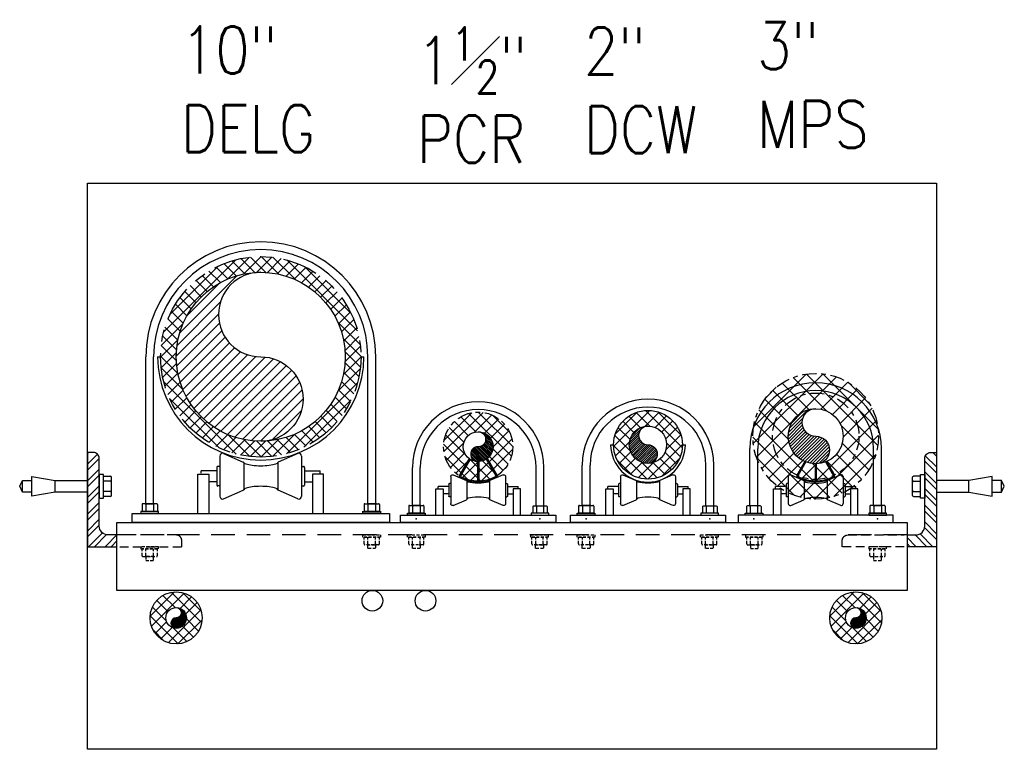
# Model space of a CAD drawing. Header units: inches. Extents: x 422 to 5092, y -346 to 887.
# Tile 1 of 12: x 443 to 506, y 15 to 61. Entities that reach past the tile are written whole.
import ezdxf

# ---------------------------------------------------------------- set-up
doc = ezdxf.new("R2010")
doc.units = ezdxf.units.IN
doc.header["$LTSCALE"] = 48
doc.header["$MEASUREMENT"] = 0
for name, pattern in [('DOY01.233700-H6-3-3 Vlt (After 95% submttl)$0$COLDW', [0.5625, 0.1875, -0.0625, 0.0625, -0.0625, 0.1875]), ('DOY01.233700-H6-3-3 Vlt (After 95% submttl)$0$HIDDEN16', [0.023438, 0.015625, -0.007812]), ('DOY01.233700-H6-3-3 Vlt (After 95% submttl)$0$HIDDEN8', [0.046875, 0.03125, -0.015625])]:
    doc.linetypes.add(name, pattern=pattern)
for name, color, linetype in [('DOY01.233700-H6-3-3 Vlt (After 95% submttl)$0$mu-exst-text', 253, 'Continuous'), ('DOY01.233700-H6-3-3 Vlt (After 95% submttl)$0$MU-HDDN', 253, 'DOY01.233700-H6-3-3 Vlt (After 95% submttl)$0$HIDDEN16'), ('DOY01.233700-H6-3-3 Vlt (After 95% submttl)$0$MU-NEW-PIPE', 253, 'Continuous'), ('DOY01.233700-H6-3-3 Vlt (After 95% submttl)$0$MU-PIPE', 253, 'Continuous'), ('DOY01.233700-H6-3-3 Vlt (After 95% submttl)$0$MU-SPPT-PIPE', 253, 'Continuous'), ('DOY01.233700-H6-3-3 Vlt (After 95% submttl)$0$MU-UTIL', 253, 'Continuous')]:
    doc.layers.add(name, color=color, linetype=linetype)
doc.styles.add('DOY01.233700-H6-3-3 Vlt (After 95% submttl)$0$Standard', font='romans.shx', dxfattribs={"width": 0.85})

# ---------------------------------------------------------------- blocks, each defined once
blk = doc.blocks.new('DOY01.233700-H6-3-3 Vlt (After 95% submttl)$0$4_6 pipe roll')
for p, q in [((-1.747, 2.924), (-1.747, 1.202)), ((-1.592, 3.044), (-0.749, 2.672)), ((-0.725, 2.634), (-0.725, 1.491)), ((0.725, 2.634), (0.725, 1.491)), ((1.592, 3.044), (0.749, 2.672)), ((1.747, 2.924), (1.747, 1.202)), ((-2.688, 2.154), (-2.22, 2.154)), ((-2.688, 0.468), (-2.688, 2.154)), ((-1.876, 2.299), (-2.55, 2.299)), ((-2.55, 2.194), (-2.55, 2.299)), ((-2.22, 2.154), (-2.22, 0.468)), ((-1.876, 2.444), (-1.876, 1.682)), ((-1.747, 2.485), (-1.835, 2.485)), ((1.747, 2.485), (1.835, 2.485)), ((1.876, 2.444), (1.876, 1.682)), ((1.876, 2.299), (2.55, 2.299)), ((2.22, 2.154), (2.22, 0.468)), ((2.688, 2.154), (2.22, 2.154)), ((2.55, 2.194), (2.55, 2.299)), ((2.688, 0.468), (2.688, 2.154)), ((-1.876, 1.827), (-2.22, 1.827)), ((-1.747, 1.641), (-1.835, 1.641)), ((-1.592, 1.083), (-0.749, 1.455)), ((1.592, 1.083), (0.749, 1.455)), ((1.747, 1.641), (1.835, 1.641)), ((1.876, 1.827), (2.22, 1.827))]:
    blk.add_line(p, q)
at = {"flags": 128}
blk.add_lwpolyline([(-4.938, 0.468), (-4.938, 0), (4.938, 0), (4.938, 0.468)], close=True, dxfattribs=at)
for centre, radius, start, end in [((-1.624, 2.924), 0.123, 75.24565, 180), ((-0.766, 2.634), 0.0411, 0, 65.37954), ((0.766, 2.634), 0.0411, 114.62046, 180), ((1.624, 2.924), 0.123, 0, 104.75435), ((-1.835, 2.444), 0.0411, 90, 180), ((1.835, 2.444), 0.0411, 0, 90), ((-1.835, 1.682), 0.0411, 180, 270), ((-0.766, 1.492), 0.0411, 294.62046, 360), ((0.766, 1.492), 0.0411, 180, 245.37954), ((1.835, 1.682), 0.0411, 270, 0), ((-1.624, 1.202), 0.123, 180, 284.75435), ((1.624, 1.202), 0.123, 255.24565, 0)]:
    blk.add_arc(centre, radius, start, end)
blk.add_ellipse((0, 2.655), major_axis=(-0.725, 0), ratio=0.213035, start_param=0, end_param=3.141593)
at = {"extrusion": (0, 0, -1)}
blk.add_ellipse((0, 1.47), major_axis=(-0.725, 0), ratio=0.213035, start_param=0, end_param=3.141593, dxfattribs=at)
at = {"color": 8}
for p in [(-3.937, 0.234), (3.938, 0.234)]:
    blk.add_point(p, dxfattribs=at)
blk = doc.blocks.new('DOY01.233700-H6-3-3 Vlt (After 95% submttl)$0$a_nut')
for p, q in [((0, 0.87), (0, -0.87)), ((0.78, 0.87), (0, 0.87)), ((0.78, 0.43), (0, 0.43)), ((0.88, -0.77), (0.88, 0.77)), ((0.78, -0.43), (0, -0.43)), ((0.78, -0.87), (0, -0.87))]:
    blk.add_line(p, q)
for centre, start, end in [((0.78, 0.77), 0, 90), ((0.78, 0.53), 270, 0), ((0.78, 0.34), 0, 90), ((0.78, -0.34), 270, 0), ((0.78, -0.53), 0, 90), ((0.78, -0.77), 270, 0)]:
    blk.add_arc(centre, 0.0938, start, end)
blk = doc.blocks.new('DOY01.233700-H6-3-3 Vlt (After 95% submttl)$0$a_wash')
blk.add_lwpolyline([(-0.177, -1), (0, -1), (0, 1), (-0.177, 1)], close=True)
blk = doc.blocks.new('DOY01.233700-H6-3-3 Vlt (After 95% submttl)$0$a_head')
for p, q in [((-0.594, 0.866), (0, 0.866)), ((0, 0.866), (0, -0.866)), ((-0.688, 0.772), (-0.688, -0.772)), ((-0.594, 0.433), (0, 0.433)), ((-0.594, -0.433), (0, -0.433)), ((0, -0.866), (-0.594, -0.866))]:
    blk.add_line(p, q)
for centre, start, end in [((-0.594, 0.772), 90, 180), ((-0.594, 0.527), 180, 270), ((-0.594, 0.339), 90, 180), ((-0.594, -0.339), 180, 270), ((-0.594, -0.527), 90, 180), ((-0.594, -0.772), 180, 270)]:
    blk.add_arc(centre, 0.0938, start, end)
blk = doc.blocks.new('DOY01.233700-H6-3-3 Vlt (After 95% submttl)$0$l4x4x1-2hddn')
h = blk.add_hatch()
h.set_pattern_fill('STEEL', color=253, scale=4, style=0)
h.set_pattern_definition([(45, (-63.09926, -231.9893), (-0.3535534, 0.3535534), []), (45, (-63.09926, -231.7393), (-0.3535534, 0.3535534), [])])
edge = h.paths.add_edge_path()
edge.add_line((1.25, 0), (1.25, 0.5))
edge.add_line((1.25, 0.5), (0.875, 0.5))
edge.add_arc((0.875, 0.875), 0.375, 180, 270, ccw=False)
edge.add_line((0.5, 0.875), (0.5, 3.75))
edge.add_arc((0.25, 3.75), 0.25, 0, 90)
edge.add_line((0.25, 4), (0, 4))
edge.add_line((0, 4), (0, 0))
edge.add_line((0, 0), (1.25, 0))
at = {"color": 11}
blk.add_lwpolyline([(1.25, 0.5), (0.875, 0.5, -0.414214), (0.5, 0.875), (0.5, 3.75, 0.414214), (0.25, 4), (0, 4), (0, 0), (1.25, 0)], format="xyb", dxfattribs=at)
at = {"color": 14, "linetype": 'DOY01.233700-H6-3-3 Vlt (After 95% submttl)$0$HIDDEN8', "ltscale": 0.25}
blk.add_lwpolyline([(1.365, 0), (4, 0), (4, 0.25, 0.414214), (3.75, 0.5), (1.365, 0.5)], format="xyb", dxfattribs=at)
blk = doc.blocks.new('DOY01.233700-H6-3-3 Vlt (After 95% submttl)')
at = {"layer": 'DOY01.233700-H6-3-3 Vlt (After 95% submttl)$0$MU-NEW-PIPE'}
h = blk.add_hatch(dxfattribs=at)
h.set_pattern_fill('ANSI37', color=253, scale=6, style=0)
h.set_pattern_definition([(45, (3855.7412, 33.99435), (-0.53033009, 0.53033009), []), (135, (3855.7412, 33.99435), (-0.53033009, -0.53033009), [])])
edge = h.paths.add_edge_path(flags=16)
edge.add_arc((493.51661007, 34.80221538), 1.75, 0, 360)
edge = h.paths.add_edge_path()
edge.add_arc((493.51661007, 34.80221538), 4, 0, 360)
h = blk.add_hatch(dxfattribs=at)
h.set_pattern_fill('ANSI37', color=253, scale=4, style=0)
h.set_pattern_definition([(135, (-2891.13523, 45.72193), (0.35355339, 0.35355339), []), (45, (-2891.13523, 45.72193), (0.35355339, -0.35355339), [])])
edge = h.paths.add_edge_path()
edge.add_arc((472.04804338, 34.13849606), 2.2, 180, 540, ccw=False)
edge = h.paths.add_edge_path(flags=16)
edge.add_arc((472.04804338, 34.13849606), 0.95, 180, 540, ccw=False)
h = blk.add_hatch(dxfattribs=at)
h.set_pattern_fill('_USER', color=252, scale=0.145833, angle=45, style=0, pattern_type=0)
h.set_pattern_definition([(45, (3855.74117, 33.99435), (-0.103119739, 0.103119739), [])])
edge = h.paths.add_edge_path()
edge.add_arc((493.51661007, 34.80221538), 1.75, 90, 270)
edge.add_arc((493.51661007, 33.92721538), 0.875, 270, 450)
edge.add_arc((493.51661007, 35.67721538), 0.875, 90, 270, ccw=False)
h = blk.add_hatch(dxfattribs=at)
h.set_pattern_fill('_USER', color=252, scale=0.079167, angle=45, style=0, pattern_type=0)
h.set_pattern_definition([(135, (-2890.98429, 43.643856), (0.0559792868, 0.0559792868), [])])
edge = h.paths.add_edge_path()
edge.add_arc((472.04804338, 34.13849606), 0.95, 270, 450, ccw=False)
edge.add_arc((472.04804338, 33.66349606), 0.475, 90, 270, ccw=False)
edge.add_arc((472.04804338, 34.61349606), 0.475, 270.0000000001, 449.9999999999)
h = blk.add_hatch(dxfattribs=at)
h.set_pattern_fill('ANSI37', color=253, scale=4, style=0)
h.set_pattern_definition([(135, (989.6528, -427.40924), (0.3535534, 0.3535534), []), (45, (989.6528, -427.40924), (0.3535534, -0.3535534), [])])
edge = h.paths.add_edge_path()
edge.add_arc((452.83800623, 23.25310259), 1.6575, 180, 540, ccw=False)
edge = h.paths.add_edge_path(flags=16)
edge.add_arc((452.83800623, 23.25310259), 0.6575, 180, 540, ccw=False)
h = blk.add_hatch(dxfattribs=at)
h.set_pattern_fill('ANSI37', color=253, scale=4, style=0)
h.set_pattern_definition([(135, (1032.8825, -427.40924), (0.3535534, 0.3535534), []), (45, (1032.8825, -427.40924), (0.3535534, -0.3535534), [])])
edge = h.paths.add_edge_path()
edge.add_arc((496.06772472, 23.25310259), 1.6575, 180, 540, ccw=False)
edge = h.paths.add_edge_path(flags=16)
edge.add_arc((496.06772472, 23.25310259), 0.6575, 180, 540, ccw=False)
h = blk.add_hatch(dxfattribs=at)
h.set_pattern_fill('_USER', color=251, scale=0.054792, angle=45, style=0, pattern_type=0)
h.set_pattern_definition([(135, (989.65278, -427.40924), (0.038743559, 0.038743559), [])])
edge = h.paths.add_edge_path()
edge.add_arc((452.83800623, 23.25310259), 0.6575, 270, 450, ccw=False)
edge.add_arc((452.83800623, 22.92435259), 0.32875, 90, 270, ccw=False)
edge.add_arc((452.83800623, 23.58185259), 0.32875, 270, 450)
h = blk.add_hatch(dxfattribs=at)
h.set_pattern_fill('_USER', color=251, scale=0.054792, angle=45, style=0, pattern_type=0)
h.set_pattern_definition([(135, (1032.8825, -427.40924), (0.038743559, 0.038743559), [])])
edge = h.paths.add_edge_path()
edge.add_arc((496.06772472, 23.25310259), 0.6575, 270, 450, ccw=False)
edge.add_arc((496.06772472, 22.92435259), 0.32875, 90, 270, ccw=False)
edge.add_arc((496.06772472, 23.58185259), 0.32875, 270, 450)
at = {"layer": 'DOY01.233700-H6-3-3 Vlt (After 95% submttl)$0$MU-PIPE'}
h = blk.add_hatch(dxfattribs=at)
h.set_pattern_fill('ANSI37', color=253, scale=4, style=0)
h.set_pattern_definition([(45, (-958.4429, -601.12795), (-0.35355339, 0.35355339), []), (135, (-958.4429, -601.12795), (-0.35355339, -0.35355339), [])])
edge = h.paths.add_edge_path(flags=16)
edge.add_arc((458.22138104, 39.85492939), 5.375, 0, 360)
edge = h.paths.add_edge_path()
edge.add_arc((458.22138104, 39.85492939), 6.375, 0, 360)
h = blk.add_hatch(dxfattribs=at)
h.set_pattern_fill('_USER', color=252, scale=0.447917, angle=45, style=0, pattern_type=0)
h.set_pattern_definition([(45, (-958.4429, -601.12795), (-0.31672491, 0.31672491), [])])
edge = h.paths.add_edge_path()
edge.add_arc((458.22138104, 39.85492939), 5.375, 90, 270)
edge.add_arc((458.22138104, 37.16742939), 2.6875, 270, 450)
edge.add_arc((458.22138104, 42.54242939), 2.6875, 90, 270, ccw=False)
h = blk.add_hatch(dxfattribs=at)
h.set_pattern_fill('ANSI37', color=253, scale=4, style=0)
h.set_pattern_definition([(45, (-39.72814, -423.31917), (-0.3535534, 0.3535534), []), (135, (-39.72814, -423.31917), (-0.3535534, -0.3535534), [])])
edge = h.paths.add_edge_path()
edge.add_arc((482.8499773, 34.26222049), 2.1875, 0, 360)
edge = h.paths.add_edge_path(flags=16)
edge.add_arc((482.8499773, 34.26222049), 1.1875, 0, 360)
h = blk.add_hatch(dxfattribs=at)
h.set_pattern_fill('_USER', color=252, scale=0.098958, angle=45, style=0, pattern_type=0)
h.set_pattern_definition([(45, (-39.72814, -423.31917), (-0.069974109, 0.069974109), [])])
edge = h.paths.add_edge_path()
edge.add_arc((482.8499773, 34.26222049), 1.1875, 90, 270)
edge.add_arc((482.8499773, 33.66847049), 0.59375, 270, 450)
edge.add_arc((482.8499773, 34.85597049), 0.59375, 90, 270, ccw=False)
at = {"color": 254}
for p, q in [((450.90888104, 30.51280611), (450.90888104, 39.85492939)), ((451.40888104, 30.51280611), (451.40888104, 39.85492939)), ((465.03388104, 30.51280611), (465.03388104, 39.85492939)), ((465.53388104, 30.51280611), (465.53388104, 39.85492939))]:
    blk.add_line(p, q, dxfattribs=at)
for p, q in [((489.33473608, 30.40735189), (489.33473608, 34.02243722)), ((489.83413464, 30.40735189), (489.83413464, 34.02243722)), ((497.20026337, 30.40735189), (497.20026337, 34.02243722)), ((497.69966193, 30.40735189), (497.69966193, 34.02243722)), ((467.86558046, 30.40735189), (467.86558046, 32.81344037)), ((468.36497901, 30.40735189), (468.36497901, 32.81344037)), ((475.73110775, 30.40735189), (475.73110775, 32.81344037)), ((476.2305063, 30.40735189), (476.2305063, 32.81344037)), ((478.66751438, 30.40735189), (478.66751438, 32.9717063)), ((479.16691293, 30.40735189), (479.16691293, 32.9717063)), ((486.53304167, 30.40735189), (486.53304167, 32.9717063)), ((487.03244022, 30.40735189), (487.03244022, 32.9717063)), ((443.0751429, 31.24299233), (443.0751429, 31.99299233)), ((505.3251429, 31.24299233), (505.3251429, 31.99299233)), ((450.67050529, 30.46015184), (450.67050529, 30.0213663)), ((451.59064955, 30.51280611), (450.72315956, 30.51280611)), ((450.87608181, 30.51280611), (451.4377273, 30.51280611)), ((450.91370492, 30.46015184), (450.91370492, 30.0213663)), ((451.40010419, 30.46015184), (451.40010419, 30.0213663)), ((451.64330382, 30.46015184), (451.64330382, 30.0213663)), ((464.79207651, 30.46015184), (464.79207651, 30.0213663)), ((464.84473077, 30.51280611), (465.71222077, 30.51280611)), ((465.55929851, 30.51280611), (464.99765302, 30.51280611)), ((465.03527614, 30.46015184), (465.03527614, 30.0213663)), ((465.5216754, 30.46015184), (465.5216754, 30.0213663)), ((465.76487503, 30.46015184), (465.76487503, 30.0213663)), ((467.62888047, 30.35469763), (467.62888047, 29.91591209)), ((467.68153474, 30.40735189), (468.54902473, 30.40735189)), ((468.39610248, 30.40735189), (467.83445699, 30.40735189)), ((467.8720801, 30.35469763), (467.8720801, 29.91591209)), ((468.35847937, 30.35469763), (468.35847937, 29.91591209)), ((468.601679, 30.35469763), (468.601679, 29.91591209)), ((478.43081439, 30.35469763), (478.43081439, 29.91591209)), ((478.48346866, 30.40735189), (479.35095865, 30.40735189)), ((479.1980364, 30.40735189), (478.63639091, 30.40735189)), ((478.67401402, 30.35469763), (478.67401402, 29.91591209)), ((479.16041329, 30.35469763), (479.16041329, 29.91591209)), ((479.40361292, 30.35469763), (479.40361292, 29.91591209)), ((496.96356339, 30.35469763), (496.96356339, 29.91591209)), ((497.88370765, 30.40735189), (497.01621765, 30.40735189)), ((497.16913991, 30.40735189), (497.7307854, 30.40735189)), ((497.20676302, 30.35469763), (497.20676302, 29.91591209)), ((497.69316229, 30.35469763), (497.69316229, 29.91591209)), ((497.93636192, 30.35469763), (497.93636192, 29.91591209)), ((451.71855005, 30.0213663), (450.59525906, 30.0213663)), ((450.59525906, 30.0213663), (450.59525906, 29.88881796)), ((450.59525906, 29.88881796), (451.71855005, 29.88881796)), ((450.67050529, 30.0213663), (451.64330382, 30.0213663)), ((451.71855005, 29.88881796), (451.71855005, 30.0213663)), ((464.71683028, 29.89741055), (464.71683028, 30.02995889)), ((464.71683028, 30.0213663), (465.84012126, 30.0213663)), ((465.84012126, 29.89741055), (464.71683028, 29.89741055)), ((465.76487503, 30.0213663), (464.79207651, 30.0213663)), ((465.84012126, 30.02995889), (465.84012126, 29.89741055)), ((467.55363424, 29.91591209), (468.67692523, 29.91591209)), ((467.55363424, 29.78336375), (467.55363424, 29.91591209)), ((468.67692523, 29.78336375), (467.55363424, 29.78336375)), ((468.601679, 29.91591209), (467.62888047, 29.91591209)), ((468.67692523, 29.91591209), (468.67692523, 29.78336375)), ((476.54245252, 29.91591209), (475.41916153, 29.91591209)), ((475.41916153, 29.91591209), (475.41916153, 29.78336375)), ((475.41916153, 29.78336375), (476.54245252, 29.78336375)), ((476.54245252, 29.78336375), (476.54245252, 29.91591209)), ((478.35556816, 29.91591209), (479.47885915, 29.91591209)), ((478.35556816, 29.78336375), (478.35556816, 29.91591209)), ((479.47885915, 29.78336375), (478.35556816, 29.78336375)), ((479.40361292, 29.91591209), (478.43081439, 29.91591209)), ((479.47885915, 29.91591209), (479.47885915, 29.78336375)), ((487.34438644, 29.91591209), (486.22109545, 29.91591209)), ((486.22109545, 29.91591209), (486.22109545, 29.78336375)), ((486.22109545, 29.78336375), (487.34438644, 29.78336375)), ((487.34438644, 29.78336375), (487.34438644, 29.91591209)), ((489.02278987, 29.91591209), (490.14608086, 29.91591209)), ((489.02278987, 29.78336375), (489.02278987, 29.91591209)), ((490.14608086, 29.78336375), (489.02278987, 29.78336375)), ((490.14608086, 29.91591209), (490.14608086, 29.78336375)), ((498.01160815, 29.91591209), (496.88831716, 29.91591209)), ((496.88831716, 29.91591209), (496.88831716, 29.78336375)), ((496.88831716, 29.78336375), (498.01160815, 29.78336375)), ((496.96356339, 29.91591209), (497.93636192, 29.91591209)), ((498.01160815, 29.78336375), (498.01160815, 29.91591209))]:
    blk.add_line(p, q)
at = {"color": 12, "linetype": 'DOY01.233700-H6-3-3 Vlt (After 95% submttl)$0$HIDDEN8'}
blk.add_line((499.3251429, 28.52730885), (449.0751429, 28.52730885), dxfattribs=at)
for points in [[(443.6376429, 31.24299233), (443.0751429, 31.24299233), (442.8876429, 31.61799233), (443.0751429, 31.99299233), (443.6376429, 31.99299233)], [(445.1376429, 31.24299233), (443.66043127, 30.98252006), (443.66043127, 32.25346459), (445.1376429, 31.99299233)], [(503.2626429, 31.24299233), (504.73985453, 30.98252006), (504.73985453, 32.25346459), (503.2626429, 31.99299233)], [(504.7626429, 31.24299233), (505.3251429, 31.24299233), (505.5126429, 31.61799233), (505.3251429, 31.99299233), (504.7626429, 31.99299233)]]:
    blk.add_lwpolyline(points)
for points in [[(447.2001429, 31.24299233), (445.1376429, 31.24299233), (445.1376429, 31.99299233), (447.2001429, 31.99299233)], [(501.2001429, 31.24299233), (503.2626429, 31.24299233), (503.2626429, 31.99299233), (501.2001429, 31.99299233)]]:
    blk.add_lwpolyline(points, close=True)
at = {"color": 11}
blk.add_lwpolyline([(499.3251429, 24.98730885), (449.0751429, 24.98730885), (449.0751429, 29.31630885), (499.3251429, 29.31630885)], close=True, dxfattribs=at)
for centre, radius, start, end in [((493.51719901, 34.02243722), 4.18246292, 0, 180), ((493.51719901, 34.02243722), 3.68306437, 0, 180), ((472.04804338, 32.81344037), 4.18246292, 0, 180), ((482.8499773, 32.9717063), 4.18246292, 0, 180), ((472.04804338, 32.81344037), 3.68306437, 0, 180), ((482.8499773, 32.9717063), 3.68306437, 0, 180), ((450.72315956, 30.46015184), 0.05265426, 90, 180), ((450.86105066, 30.46015184), 0.05265426, 0, 90), ((450.96635919, 30.46015184), 0.05265426, 90, 180), ((451.34744992, 30.46015184), 0.05265426, 0, 90), ((451.45275845, 30.46015184), 0.05265426, 90, 180), ((451.59064955, 30.46015184), 0.05265426, 0, 90), ((464.84473077, 30.46015184), 0.05265426, 90, 180), ((464.98262187, 30.46015184), 0.05265426, 0, 90), ((465.0879304, 30.46015184), 0.05265426, 90, 180), ((465.46902114, 30.46015184), 0.05265426, 0, 90), ((465.57432967, 30.46015184), 0.05265426, 90, 180), ((465.71222077, 30.46015184), 0.05265426, 0, 90), ((467.68153474, 30.35469763), 0.05265426, 90, 180), ((467.81942584, 30.35469763), 0.05265426, 0, 90), ((467.92473437, 30.35469763), 0.05265426, 90, 180), ((468.3058251, 30.35469763), 0.05265426, 0, 90), ((468.41113363, 30.35469763), 0.05265426, 90, 180), ((468.54902473, 30.35469763), 0.05265426, 0, 90), ((478.48346866, 30.35469763), 0.05265426, 90, 180), ((478.62135976, 30.35469763), 0.05265426, 0, 90), ((478.72666829, 30.35469763), 0.05265426, 90, 180), ((479.10775902, 30.35469763), 0.05265426, 0, 90), ((479.21306755, 30.35469763), 0.05265426, 90, 180), ((479.35095865, 30.35469763), 0.05265426, 0, 90), ((497.01621765, 30.35469763), 0.05265426, 90, 180), ((497.15410876, 30.35469763), 0.05265426, 0, 90), ((497.25941729, 30.35469763), 0.05265426, 90, 180), ((497.64050802, 30.35469763), 0.05265426, 0, 90), ((497.74581655, 30.35469763), 0.05265426, 90, 180), ((497.88370765, 30.35469763), 0.05265426, 0, 90)]:
    blk.add_arc(centre, radius, start, end)
at = {"layer": 'DOY01.233700-H6-3-3 Vlt (After 95% submttl)$0$MU-HDDN', "ltscale": 0.25}
for p, q in [((464.71683028, 28.39476052), (464.71683028, 28.52730885)), ((464.71683028, 28.52730885), (465.84012126, 28.52730885)), ((464.71683028, 28.52730885), (465.50958078, 28.52730885)), ((465.84012126, 28.39476052), (464.71683028, 28.39476052)), ((464.79207651, 28.39476052), (465.76487503, 28.39476052)), ((464.79207651, 27.95597497), (464.79207651, 28.39476052)), ((465.03527614, 27.95597497), (465.03527614, 28.39476052)), ((465.5216754, 27.95597497), (465.5216754, 28.39476052)), ((465.76487503, 27.95597497), (465.76487503, 28.39476052)), ((465.84012126, 28.52730885), (465.84012126, 28.39476052)), ((467.55363424, 28.39476052), (467.55363424, 28.52730885)), ((467.55363424, 28.52730885), (468.67692523, 28.52730885)), ((467.55363424, 28.52730885), (468.34638474, 28.52730885)), ((468.67692523, 28.39476052), (467.55363424, 28.39476052)), ((467.62888047, 28.39476052), (468.601679, 28.39476052)), ((467.62888047, 27.95597497), (467.62888047, 28.39476052)), ((467.8720801, 27.95597497), (467.8720801, 28.39476052)), ((468.35847937, 27.95597497), (468.35847937, 28.39476052)), ((468.601679, 27.95597497), (468.601679, 28.39476052)), ((468.67692523, 28.52730885), (468.67692523, 28.39476052)), ((475.38772819, 28.39476052), (475.38772819, 28.52730885)), ((475.38772819, 28.52730885), (476.51101917, 28.52730885)), ((475.38772819, 28.52730885), (476.18047869, 28.52730885)), ((476.51101917, 28.39476052), (475.38772819, 28.39476052)), ((475.46297442, 28.39476052), (476.43577295, 28.39476052)), ((475.46297442, 27.95597497), (475.46297442, 28.39476052)), ((475.70617405, 27.95597497), (475.70617405, 28.39476052)), ((476.19257331, 27.95597497), (476.19257331, 28.39476052)), ((476.43577295, 27.95597497), (476.43577295, 28.39476052)), ((476.51101917, 28.52730885), (476.51101917, 28.39476052)), ((478.35556816, 28.39476052), (478.35556816, 28.52730885)), ((478.35556816, 28.52730885), (479.47885915, 28.52730885)), ((478.35556816, 28.52730885), (479.14831866, 28.52730885)), ((479.47885915, 28.39476052), (478.35556816, 28.39476052)), ((478.43081439, 28.39476052), (479.40361292, 28.39476052)), ((478.43081439, 27.95597497), (478.43081439, 28.39476052)), ((478.67401402, 27.95597497), (478.67401402, 28.39476052)), ((479.16041329, 27.95597497), (479.16041329, 28.39476052)), ((479.40361292, 27.95597497), (479.40361292, 28.39476052)), ((479.47885915, 28.52730885), (479.47885915, 28.39476052)), ((486.18966211, 28.39476052), (486.18966211, 28.52730885)), ((486.18966211, 28.52730885), (487.31295309, 28.52730885)), ((486.18966211, 28.52730885), (486.98241261, 28.52730885)), ((487.31295309, 28.39476052), (486.18966211, 28.39476052)), ((486.26490834, 28.39476052), (487.23770687, 28.39476052)), ((486.26490834, 27.95597497), (486.26490834, 28.39476052)), ((486.50810797, 27.95597497), (486.50810797, 28.39476052)), ((486.99450723, 27.95597497), (486.99450723, 28.39476052)), ((487.23770687, 27.95597497), (487.23770687, 28.39476052)), ((487.31295309, 28.52730885), (487.31295309, 28.39476052)), ((489.05422321, 28.52730885), (489.05422321, 28.39476052)), ((490.1775142, 28.52730885), (489.05422321, 28.52730885)), ((489.05422321, 28.39476052), (490.1775142, 28.39476052)), ((490.10226797, 28.39476052), (489.12946944, 28.39476052)), ((489.12946944, 27.95597497), (489.12946944, 28.39476052)), ((489.37266907, 27.95597497), (489.37266907, 28.39476052)), ((490.1775142, 28.52730885), (489.3847637, 28.52730885)), ((489.85906834, 27.95597497), (489.85906834, 28.39476052)), ((490.10226797, 27.95597497), (490.10226797, 28.39476052)), ((490.1775142, 28.39476052), (490.1775142, 28.52730885)), ((450.59525906, 27.77730885), (450.59525906, 27.64476052)), ((451.71855005, 27.77730885), (450.59525906, 27.77730885)), ((450.59525906, 27.64476052), (451.71855005, 27.64476052)), ((451.64330382, 27.64476052), (450.67050529, 27.64476052)), ((450.67050529, 27.20597497), (450.67050529, 27.64476052)), ((450.91370492, 27.20597497), (450.91370492, 27.64476052)), ((451.71855005, 27.77730885), (450.92579955, 27.77730885)), ((451.40010419, 27.20597497), (451.40010419, 27.64476052)), ((451.64330382, 27.20597497), (451.64330382, 27.64476052)), ((451.71855005, 27.64476052), (451.71855005, 27.77730885)), ((465.71222077, 27.90332071), (464.84473077, 27.90332071)), ((464.99765302, 27.90332071), (465.55929851, 27.90332071)), ((465.02886543, 27.65760081), (465.02886543, 27.90332071)), ((465.5280861, 27.65760081), (465.02886543, 27.65760081)), ((465.5280861, 27.90332071), (465.5280861, 27.65760081)), ((468.54902473, 27.90332071), (467.68153474, 27.90332071)), ((467.8656694, 27.65760081), (467.8656694, 27.90332071)), ((468.36489007, 27.65760081), (467.8656694, 27.65760081)), ((468.36489007, 27.90332071), (468.36489007, 27.65760081)), ((476.38311868, 27.90332071), (475.51562868, 27.90332071)), ((475.66855094, 27.90332071), (476.23019643, 27.90332071)), ((475.69976335, 27.65760081), (475.69976335, 27.90332071)), ((476.19898402, 27.65760081), (475.69976335, 27.65760081)), ((476.19898402, 27.90332071), (476.19898402, 27.65760081)), ((479.35095865, 27.90332071), (478.48346866, 27.90332071)), ((478.66760332, 27.65760081), (478.66760332, 27.90332071)), ((479.16682399, 27.65760081), (478.66760332, 27.65760081)), ((479.16682399, 27.90332071), (479.16682399, 27.65760081)), ((487.1850526, 27.90332071), (486.3175626, 27.90332071)), ((486.47048486, 27.90332071), (487.03213035, 27.90332071)), ((486.50169727, 27.65760081), (486.50169727, 27.90332071)), ((487.00091794, 27.65760081), (486.50169727, 27.65760081)), ((487.00091794, 27.90332071), (487.00091794, 27.65760081)), ((489.18212371, 27.90332071), (490.04961371, 27.90332071)), ((489.89669145, 27.90332071), (489.33504596, 27.90332071)), ((489.36625837, 27.90332071), (489.36625837, 27.65760081)), ((489.36625837, 27.65760081), (489.86547904, 27.65760081)), ((489.86547904, 27.65760081), (489.86547904, 27.90332071)), ((496.88831716, 27.77730885), (496.88831716, 27.64476052)), ((498.01160815, 27.77730885), (496.88831716, 27.77730885)), ((496.88831716, 27.64476052), (498.01160815, 27.64476052)), ((497.93636192, 27.64476052), (496.96356339, 27.64476052)), ((496.96356339, 27.20597497), (496.96356339, 27.64476052)), ((497.20676302, 27.20597497), (497.20676302, 27.64476052)), ((498.01160815, 27.77730885), (497.21885765, 27.77730885)), ((497.69316229, 27.20597497), (497.69316229, 27.64476052)), ((497.93636192, 27.20597497), (497.93636192, 27.64476052)), ((498.01160815, 27.64476052), (498.01160815, 27.77730885)), ((450.72315956, 27.15332071), (451.59064955, 27.15332071)), ((451.4377273, 27.15332071), (450.87608181, 27.15332071)), ((450.90729422, 27.15332071), (450.90729422, 26.90760081)), ((451.40651489, 26.90760081), (451.40651489, 27.15332071)), ((497.01621765, 27.15332071), (497.88370765, 27.15332071)), ((497.20035232, 27.15332071), (497.20035232, 26.90760081)), ((497.69957299, 26.90760081), (497.69957299, 27.15332071)), ((450.90729422, 26.90760081), (451.40651489, 26.90760081)), ((497.20035232, 26.90760081), (497.69957299, 26.90760081))]:
    blk.add_line(p, q, dxfattribs=at)
for centre, start, end in [((464.84473077, 27.95597497), 180, 270), ((464.98262187, 27.95597497), 270, 0), ((465.0879304, 27.95597497), 180, 270), ((465.46902114, 27.95597497), 270, 0), ((465.57432967, 27.95597497), 180, 270), ((465.71222077, 27.95597497), 270, 0), ((467.68153474, 27.95597497), 180, 270), ((467.81942584, 27.95597497), 270, 0), ((467.92473437, 27.95597497), 180, 270), ((468.3058251, 27.95597497), 270, 0), ((468.41113363, 27.95597497), 180, 270), ((468.54902473, 27.95597497), 270, 0), ((475.51562868, 27.95597497), 180, 270), ((475.65351979, 27.95597497), 270, 0), ((475.75882832, 27.95597497), 180, 270), ((476.13991905, 27.95597497), 270, 0), ((476.24522758, 27.95597497), 180, 270), ((476.38311868, 27.95597497), 270, 0), ((478.48346866, 27.95597497), 180, 270), ((478.62135976, 27.95597497), 270, 0), ((478.72666829, 27.95597497), 180, 270), ((479.10775902, 27.95597497), 270, 0), ((479.21306755, 27.95597497), 180, 270), ((479.35095865, 27.95597497), 270, 0), ((486.3175626, 27.95597497), 180, 270), ((486.45545371, 27.95597497), 270, 0), ((486.56076224, 27.95597497), 180, 270), ((486.94185297, 27.95597497), 270, 0), ((487.0471615, 27.95597497), 180, 270), ((487.1850526, 27.95597497), 270, 0), ((489.18212371, 27.95597497), 180, 270), ((489.32001481, 27.95597497), 270, 0), ((489.42532334, 27.95597497), 180, 270), ((489.80641407, 27.95597497), 270, 0), ((489.9117226, 27.95597497), 180, 270), ((490.04961371, 27.95597497), 270, 0), ((450.72315956, 27.20597497), 180, 270), ((450.86105066, 27.20597497), 270, 0), ((450.96635919, 27.20597497), 180, 270), ((451.34744992, 27.20597497), 270, 0), ((451.45275845, 27.20597497), 180, 270), ((451.59064955, 27.20597497), 270, 0), ((497.01621765, 27.20597497), 180, 270), ((497.15410876, 27.20597497), 270, 0), ((497.25941729, 27.20597497), 180, 270), ((497.64050802, 27.20597497), 270, 0), ((497.74581655, 27.20597497), 180, 270), ((497.88370765, 27.20597497), 270, 0)]:
    blk.add_arc(centre, 0.05265426, start, end, dxfattribs=at)
at = {"layer": 'DOY01.233700-H6-3-3 Vlt (After 95% submttl)$0$MU-NEW-PIPE'}
for points in [[(493.51661007, 36.55221538, 1), (493.51661007, 34.80221538, -1), (493.51661007, 33.05221538, -1)], [(472.04804338, 35.08849606, -1), (472.04804338, 34.13849606, 1), (472.04804338, 33.18849606, 1)], [(452.83800623, 23.91060259, -1), (452.83800623, 23.25310259, 1), (452.83800623, 22.59560259, 1)], [(496.06772472, 23.91060259, -1), (496.06772472, 23.25310259, 1), (496.06772472, 22.59560259, 1)]]:
    blk.add_lwpolyline(points, format="xyb", dxfattribs=at)
at = {"layer": 'DOY01.233700-H6-3-3 Vlt (After 95% submttl)$0$MU-NEW-PIPE', "color": 254, "linetype": 'DOY01.233700-H6-3-3 Vlt (After 95% submttl)$0$COLDW', "ltscale": 0.1}
for centre, radius in [((493.51661007, 34.80221538), 4), ((493.51661007, 34.80221538), 2.75), ((472.04804338, 34.13849606), 2.2)]:
    blk.add_circle(centre, radius, dxfattribs=at)
at = {"layer": 'DOY01.233700-H6-3-3 Vlt (After 95% submttl)$0$MU-NEW-PIPE'}
for centre, radius in [((493.51661007, 34.80221538), 1.75), ((472.04804338, 34.13849606), 0.95), ((465.3181827, 24.34503857), 0.6575), ((468.69981065, 24.34503857), 0.6575), ((452.83800623, 23.25310259), 0.6575), ((496.06772472, 23.25310259), 0.6575)]:
    blk.add_circle(centre, radius, dxfattribs=at)
at = {"layer": 'DOY01.233700-H6-3-3 Vlt (After 95% submttl)$0$MU-NEW-PIPE', "color": 253}
for centre in [(452.83800623, 23.25310259), (496.06772472, 23.25310259)]:
    blk.add_circle(centre, 1.6575, dxfattribs=at)
at = {"layer": 'DOY01.233700-H6-3-3 Vlt (After 95% submttl)$0$MU-PIPE', "color": 253}
for p, q in [((451.65888104, 39.85492939), (451.84638104, 39.85492939)), ((464.59638104, 39.85492939), (464.78388104, 39.85492939)), ((480.4749773, 34.26222049), (480.6624773, 34.26222049)), ((485.0374773, 34.26222049), (485.2249773, 34.26222049))]:
    blk.add_line(p, q, dxfattribs=at)
at = {"layer": 'DOY01.233700-H6-3-3 Vlt (After 95% submttl)$0$MU-PIPE'}
for p, q in [((471.4696556, 33.38630082), (470.85696159, 32.32508366)), ((471.52930559, 33.34398916), (470.92002056, 32.28867654)), ((472.56678117, 33.34398916), (473.1760662, 32.28867654)), ((472.62643116, 33.38630082), (473.23912517, 32.32508366)), ((492.8251744, 33.19460326), (492.32611722, 32.33021085)), ((494.20898915, 33.19500935), (494.7082808, 32.33021085)), ((472.01180437, 33.19033107), (472.01180437, 31.96744297)), ((472.08428239, 33.19033107), (472.08428239, 31.96744297)), ((492.89330536, 33.16698107), (492.38917619, 32.29380374)), ((493.48096, 33.05257854), (493.48096, 31.97257016)), ((493.55343802, 33.05260293), (493.55343802, 31.97257016)), ((494.14088004, 33.16734933), (494.64522182, 32.29380374))]:
    blk.add_line(p, q, dxfattribs=at)
for points in [[(458.22138104, 45.22992939, 1), (458.22138104, 39.85492939, -1), (458.22138104, 34.47992939, -1)], [(482.8499773, 35.44972049, 1), (482.8499773, 34.26222049, -1), (482.8499773, 33.07472049, -1)]]:
    blk.add_lwpolyline(points, format="xyb", dxfattribs=at)
at = {"layer": 'DOY01.233700-H6-3-3 Vlt (After 95% submttl)$0$MU-PIPE', "color": 253, "linetype": 'DOY01.233700-H6-3-3 Vlt (After 95% submttl)$0$COLDW', "ltscale": 0.25}
blk.add_circle((458.22138104, 39.85492939), 6.375, dxfattribs=at)
at = {"layer": 'DOY01.233700-H6-3-3 Vlt (After 95% submttl)$0$MU-PIPE'}
for centre, radius in [((458.22138104, 39.85492939), 5.375), ((472.04804338, 34.13849606), 0.94885726), ((482.8499773, 34.26222049), 1.1875)]:
    blk.add_circle(centre, radius, dxfattribs=at)
at = {"layer": 'DOY01.233700-H6-3-3 Vlt (After 95% submttl)$0$MU-PIPE', "color": 253}
blk.add_circle((482.8499773, 34.26222049), 2.1875, dxfattribs=at)
at = {"layer": 'DOY01.233700-H6-3-3 Vlt (After 95% submttl)$0$MU-PIPE', "color": 254}
for radius in [7.3125, 6.8125]:
    blk.add_arc((458.22138104, 39.85492939), radius, 0, 180, dxfattribs=at)
at = {"layer": 'DOY01.233700-H6-3-3 Vlt (After 95% submttl)$0$MU-PIPE', "color": 253}
for centre, radius in [((458.22138104, 39.85492939), 6.5625), ((482.8499773, 34.26222049), 2.375)]:
    blk.add_arc(centre, radius, 180, 0, dxfattribs=at)
at = {"layer": 'DOY01.233700-H6-3-3 Vlt (After 95% submttl)$0$MU-PIPE'}
for centre, radius, start, end in [((470.95155005, 32.27047299), 0.10922135, 150, 242.6251525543), ((472.04804338, 34.38809784), 2.4938875, 242.6251525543, 297.3748474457), ((470.95155005, 32.27047299), 0.03640712, 150, 242.6251525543), ((472.04804338, 34.38809784), 2.42092612, 242.6251525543, 297.3748474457), ((473.14453671, 32.27047299), 0.03640712, 297.3748474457, 30), ((473.14453671, 32.27047299), 0.10922135, 297.3748474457, 30), ((492.42070568, 32.27560018), 0.10922135, 150, 242.6251525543), ((493.51719901, 34.39322503), 2.4938875, 242.6251525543, 297.3748474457), ((492.42070568, 32.27560018), 0.03640712, 150, 242.6251525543), ((493.51719901, 34.39322503), 2.42092612, 242.6251525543, 297.3748474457), ((494.61369234, 32.27560018), 0.03640712, 297.3748474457, 30), ((494.61369234, 32.27560018), 0.10922135, 297.3748474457, 30)]:
    blk.add_arc(centre, radius, start, end, dxfattribs=at)
at = {"layer": 'DOY01.233700-H6-3-3 Vlt (After 95% submttl)$0$MU-SPPT-PIPE', "color": 254}
for p, q in [((455.62559814, 33.53857198), (455.62559814, 30.97992802)), ((455.85549825, 33.71576484), (457.10779935, 33.16315193)), ((460.58617978, 33.71576484), (459.33387867, 33.16315193)), ((460.81607988, 33.53857198), (460.81607988, 30.97992802)), ((455.43412017, 32.60971993), (454.43242138, 32.60971993)), ((454.43242138, 32.45351901), (454.43242138, 32.60971993)), ((455.43412017, 32.82537302), (455.43412017, 31.69312698)), ((455.62559814, 32.88645126), (455.49519841, 32.88645126)), ((457.14343207, 33.10762647), (457.14343207, 31.40898156)), ((459.29824596, 33.10762647), (459.29824596, 31.40898156)), ((460.81607988, 32.88645126), (460.94647961, 32.88645126)), ((461.00755786, 32.82537302), (461.00755786, 31.69312698)), ((461.00755786, 32.60971993), (462.00925665, 32.60971993)), ((462.00925665, 32.45351901), (462.00925665, 32.60971993)), ((454.22807257, 29.88881796), (454.22807257, 32.39461141)), ((454.22807257, 32.39461141), (454.92280263, 32.39461141)), ((454.92280263, 32.39461141), (454.92280263, 29.88881796)), ((462.21360545, 32.39461141), (461.5188754, 32.39461141)), ((461.5188754, 32.39461141), (461.5188754, 29.88881796)), ((462.21360545, 29.88881796), (462.21360545, 32.39461141)), ((455.43412017, 31.90878008), (454.92280263, 31.90878008)), ((455.62559814, 31.6424757), (455.49519841, 31.6424757)), ((455.85549825, 30.81316212), (457.10779935, 31.36577503)), ((460.58617978, 30.81316212), (459.33387867, 31.36577503)), ((460.81607988, 31.6424757), (460.94647961, 31.6424757)), ((461.00755786, 31.90878008), (461.5188754, 31.90878008))]:
    blk.add_line(p, q, dxfattribs=at)
at = {"layer": 'DOY01.233700-H6-3-3 Vlt (After 95% submttl)$0$MU-SPPT-PIPE', "color": 254, "flags": 128}
blk.add_lwpolyline([(466.41437025, 29.31630885), (450.03346983, 29.31630885), (450.03346983, 29.88881796), (466.41437025, 29.88881796), (466.41437025, 29.31630885)], dxfattribs=at)
at = {"layer": 'DOY01.233700-H6-3-3 Vlt (After 95% submttl)$0$MU-SPPT-PIPE', "color": 254}
for centre, radius, start, end in [((455.80883287, 33.53857198), 0.18323473, 75.2456488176, 180), ((460.63284515, 33.53857198), 0.18323473, 0, 104.7543511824), ((455.49519841, 32.82537302), 0.06107824, 90, 180), ((457.08235382, 33.10762647), 0.06107824, 0, 65.3795432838), ((459.3593242, 33.10762647), 0.06107824, 114.6204567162, 180), ((460.94647961, 32.82537302), 0.06107824, 0, 90), ((455.49519841, 31.69312698), 0.06107824, 180, 270), ((457.08235382, 31.42130049), 0.06107824, 294.6204567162, 0), ((459.3593242, 31.42130049), 0.06107824, 180, 245.3795432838), ((460.94647961, 31.69312698), 0.06107824, 270, 0), ((455.80883287, 30.99035498), 0.18323473, 180, 284.7543511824), ((460.63284515, 30.99035498), 0.18323473, 255.2456488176, 0)]:
    blk.add_arc(centre, radius, start, end, dxfattribs=at)
at = {"layer": 'DOY01.233700-H6-3-3 Vlt (After 95% submttl)$0$MU-SPPT-PIPE', "color": 254, "extrusion": (0, 0, -1)}
blk.add_ellipse((458.22083901, 33.13837208), major_axis=(-1.07740695, 0), ratio=0.213034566, start_param=3.1415926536, end_param=6.2831853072, dxfattribs=at)
at = {"layer": 'DOY01.233700-H6-3-3 Vlt (After 95% submttl)$0$MU-SPPT-PIPE', "color": 254}
blk.add_ellipse((458.22083901, 31.3886629), major_axis=(-1.07740695, 0), ratio=0.213034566, start_param=3.1415926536, end_param=6.2831853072, dxfattribs=at)
at = {"layer": 'DOY01.233700-H6-3-3 Vlt (After 95% submttl)$0$MU-UTIL'}
blk.add_lwpolyline([(501.2001429, 14.89588571), (447.2001429, 14.89588571), (447.2001429, 50.89588571), (501.2001429, 50.89588571)], close=True, dxfattribs=at)
for name, p, xscale, yscale, zscale in [('DOY01.233700-H6-3-3 Vlt (After 95% submttl)$0$l4x4x1-2hddn', (447.2001429, 27.77730885), 1.5, 1.5, 1.5), ('DOY01.233700-H6-3-3 Vlt (After 95% submttl)$0$l4x4x1-2hddn', (501.2001429, 27.77730885), -1.5, 1.5, 1.5), ('DOY01.233700-H6-3-3 Vlt (After 95% submttl)$0$4_6 pipe roll', (472.04804338, 29.31630885), -0.9987971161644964, 0.9987971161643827, 0.998797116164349), ('DOY01.233700-H6-3-3 Vlt (After 95% submttl)$0$4_6 pipe roll', (482.8499773, 29.31630885), -0.9987971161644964, 0.9987971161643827, 0.998797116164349), ('DOY01.233700-H6-3-3 Vlt (After 95% submttl)$0$4_6 pipe roll', (493.51719901, 29.31630885), 0.9987971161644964, 0.9987971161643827, 0.998797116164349)]:
    blk.add_blockref(name, p, dxfattribs=dict(xscale=xscale, yscale=yscale, zscale=zscale))
for name, p, xscale, yscale, zscale, rotation in [('DOY01.233700-H6-3-3 Vlt (After 95% submttl)$0$a_wash', (447.9501429, 31.61799233), 1.5, 0.75, 1.5, 180), ('DOY01.233700-H6-3-3 Vlt (After 95% submttl)$0$a_head', (448.2156429, 31.61799233), 0.75, 0.75, 0.75, 180), ('DOY01.233700-H6-3-3 Vlt (After 95% submttl)$0$a_head', (500.1846429, 31.61799233), -0.75, 0.75, 0.75, 180), ('DOY01.233700-H6-3-3 Vlt (After 95% submttl)$0$a_wash', (500.4501429, 31.61799233), -1.5, 0.75, 1.5, 180), ('DOY01.233700-H6-3-3 Vlt (After 95% submttl)$0$a_nut', (475.98105467, 29.91591209), -0.5310664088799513, 0.5310664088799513, 0.5310664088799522, 270), ('DOY01.233700-H6-3-3 Vlt (After 95% submttl)$0$a_nut', (486.78298859, 29.91591209), -0.5310664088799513, 0.5310664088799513, 0.5310664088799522, 270), ('DOY01.233700-H6-3-3 Vlt (After 95% submttl)$0$a_nut', (489.58418772, 29.91591209), 0.5310664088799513, 0.5310664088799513, 0.5310664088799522, 90)]:
    blk.add_blockref(name, p, dxfattribs=dict(xscale=xscale, yscale=yscale, zscale=zscale, rotation=rotation))
at = {"layer": 'DOY01.233700-H6-3-3 Vlt (After 95% submttl)$0$mu-exst-text', "char_height": 3, "width": 38.079745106, "attachment_point": 1, "style": 'DOY01.233700-H6-3-3 Vlt (After 95% submttl)$0$Standard'}
for s, insert in [('10"\\PDELG', (453.14701647, 60.86402194)), ('\\A1;1{\\H0.7x;\\S1#2;}"\\PPCR', (468.15760841, 60.80005871)), ('\\A1;2"\\PDCW', (478.77478808, 60.80005871)), ('3"\\PMPS', (489.78576746, 61.13545267))]:
    blk.add_mtext(s, dxfattribs=dict(at, insert=insert))
blk = doc.blocks.new('DOY01.233700-E-H6-3-3 Vlt (After 95% submttl)')
blk.add_blockref('DOY01.233700-H6-3-3 Vlt (After 95% submttl)', (0, 0))

msp = doc.modelspace()

# ---------------------------------------------------------------- block references
msp.add_blockref('DOY01.233700-E-H6-3-3 Vlt (After 95% submttl)', (0, 0))

doc.saveas('drawing.dxf')
